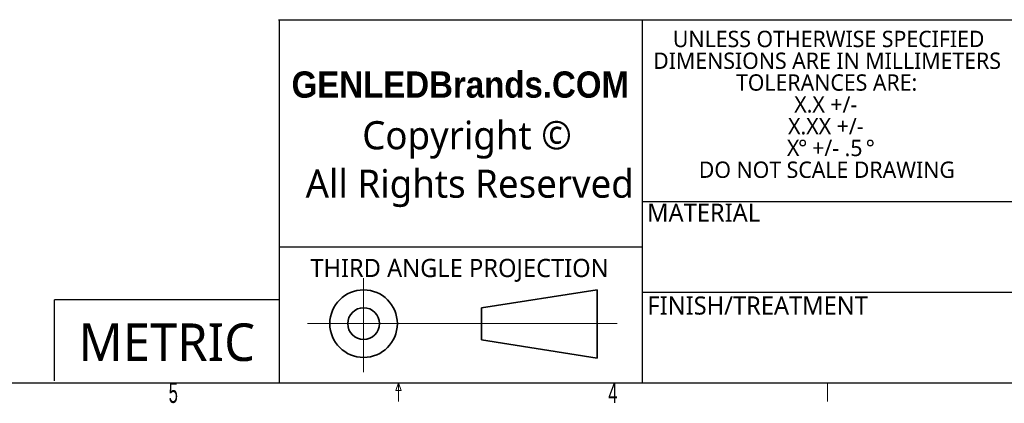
# Model space of a CAD drawing. Header units: millimetres. Extents: x 277434 to 277732, y 110052 to 110248.
# Tile 2 of 7: x 277550 to 277635, y 110052 to 110085. Entities that reach past the tile are written whole.
import ezdxf

# ---------------------------------------------------------------- set-up
doc = ezdxf.new("R2010")
doc.units = ezdxf.units.MM
doc.layers.add('SLD-0', color=7, linetype='Continuous')
doc.styles.add('SLDTEXTSTYLE0', font='TXT', dxfattribs={"width": 0.605})
doc.styles.add('SLDTEXTSTYLE1', font='Yu Gothic Light.ttf')
doc.styles.add('SLDTEXTSTYLE2', font='Yu Gothic Light.ttf')
doc.styles.add('SLDTEXTSTYLE4', font='Yu Gothic UI Light.ttf')
doc.styles.add('SLDTEXTSTYLE7', font='Yu Gothic UI.ttf')
doc.styles.add('SLDTEXTSTYLE9', font='arialbd.ttf', dxfattribs={"width": 0.9})

# ---------------------------------------------------------------- blocks, each defined once
blk = doc.blocks.new('SW_NOTE_2')
at = {"layer": 'SLD-0', "color": 0, "attachment_point": 2, "style": 'SLDTEXTSTYLE4'}
for s, insert, char_height in [('UNLESS OTHERWISE SPECIFIED', (24.56, 4.09), 3.175), ('DIMENSIONS ARE IN MILLIMETERS', (24.26, -0.14), 3.175), ('TOLERANCES ARE:', (24.16, -4.37), 3.175), ('X.X +/-', (24, -8.61), 3.175), ('X.XX +/-', (24.01, -12.84), 3.175), ('X', (17.66, -17.07), 3.17), ('%%d', (19.52, -17.07), 3.175), ('+/- .5', (26.24, -17.07), 3.175), ('%%d', (32.65, -17.07), 3.175), ('DO NOT SCALE DRAWING', (24.21, -21.31), 3.175)]:
    blk.add_mtext(s, dxfattribs=dict(at, insert=insert, char_height=char_height))

msp = doc.modelspace()

# ---------------------------------------------------------------- linework, layer by layer
at = {"color": 7, "linetype": 'Continuous', "lineweight": 25}
for p, q in [((277572.583, 110085.148), (277729.228, 110085.148)), ((277572.678, 110054.167), (277572.678, 110085.148)), ((277603.659, 110054.167), (277603.659, 110085.148)), ((277603.659, 110069.658), (277665.622, 110069.658)), ((277572.678, 110065.785), (277603.659, 110065.785)), ((277603.659, 110061.913), (277665.622, 110061.913)), ((277572.653, 110061.259), (277553.476, 110061.259)), ((277553.476, 110054.337), (277553.476, 110061.259)), ((277494.26, 110054.167), (277729.228, 110054.167))]:
    msp.add_line(p, q, dxfattribs=at)
at = {"color": 7, "linetype": 'Continuous', "lineweight": 18}
for p, q in [((277579.851, 110063.12), (277579.851, 110055.08)), ((277575.057, 110059.229), (277601.481, 110059.229)), ((277729.228, 110054.167), (277436.457, 110054.167)), ((277582.592, 110053.525), (277582.838, 110054.167)), ((277582.838, 110054.167), (277582.838, 110052.591)), ((277582.838, 110054.167), (277583.072, 110053.525)), ((277619.435, 110054.167), (277619.435, 110052.591)), ((277583.072, 110053.525), (277582.592, 110053.525))]:
    msp.add_line(p, q, dxfattribs=at)
at = {"color": 7, "linetype": 'Continuous', "lineweight": 35}
for p, q in [((277589.924, 110060.584), (277599.794, 110062.11)), ((277599.794, 110062.11), (277599.794, 110056.295)), ((277589.924, 110060.584), (277589.924, 110057.837)), ((277589.924, 110057.837), (277599.794, 110056.295))]:
    msp.add_line(p, q, dxfattribs=at)
for radius in [2.882, 1.355]:
    msp.add_circle((277579.851, 110059.229), radius, dxfattribs=at)

# ---------------------------------------------------------------- block references
at = {"layer": 'SLD-0', "color": 7, "xscale": 0.4391017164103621, "yscale": 0.4391017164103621, "zscale": 0.4391017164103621}
msp.add_blockref('SW_NOTE_2', (277608.761, 110082.408), dxfattribs=at)

# ---------------------------------------------------------------- texts
at = {"color": 7, "linetype": 'Continuous', "lineweight": 0, "char_height": 1.743, "attachment_point": 1, "style": 'SLDTEXTSTYLE0'}
for s, insert in [('5', (277563.218, 110054.209)), ('4', (277600.741, 110054.209))]:
    msp.add_mtext(s, dxfattribs=dict(at, insert=insert))
at = {"layer": 'SLD-0', "color": 7}
for s, insert, char_height, attachment_point, style in [('GENLEDBrands.COM', (277588.105, 110080.739), 2.24097, 2, 'SLDTEXTSTYLE9'), ('Copyright ©', (277588.675, 110076.497), 2.40104, 2, 'SLDTEXTSTYLE1'), ('All Rights Reserved', (277588.908, 110072.366), 2.40104, 2, 'SLDTEXTSTYLE1'), ('MATERIAL', (277604.048, 110069.465), 1.5491, 1, 'SLDTEXTSTYLE2'), ('THIRD ANGLE PROJECTION', (277588.035, 110064.749), 1.54905, 2, 'SLDTEXTSTYLE2'), ('FINISH/TREATMENT', (277604.075, 110061.548), 1.54905, 1, 'SLDTEXTSTYLE2'), ('METRIC', (277555.525, 110059.246), 3.2014, 1, 'SLDTEXTSTYLE7')]:
    msp.add_mtext(s, dxfattribs=dict(at, insert=insert, char_height=char_height, attachment_point=attachment_point, style=style))

doc.saveas('drawing.dxf')
